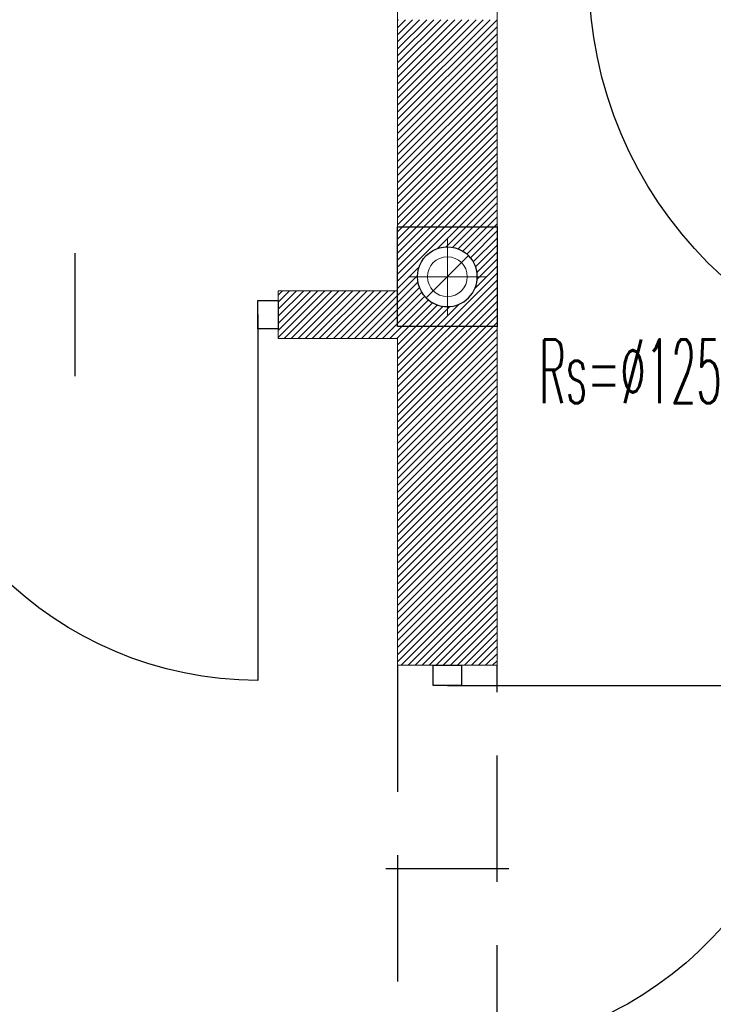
# Model space of a CAD drawing. Header units: inches. Extents: x 27484 to 71626, y -45113 to 39.
# Tile 214 of 256: x 34448 to 34622, y -23388 to -23141. Entities that reach past the tile are written whole.
import ezdxf
from ezdxf.enums import TextEntityAlignment as Align

# ---------------------------------------------------------------- set-up
doc = ezdxf.new("R2010")
doc.units = ezdxf.units.IN
doc.header["$LTSCALE"] = 50
doc.header["$MEASUREMENT"] = 0
doc.linetypes.add('DASHED2', pattern=[9.525, 6.35, -3.175])
for name, color, linetype, lineweight in [('A-PRZERYW', 7, 'DASHED2', 18), ('A-SCIANY', 5, 'Continuous', 18), ('A-SLUSARKA', 4, 'Continuous', 13), ('A-ść. istn.', 8, 'Continuous', 0), ('B-IWE-KS', 7, 'Continuous', 20), ('R-MET-DRZ', 7, 'Continuous', 15)]:
    doc.layers.add(name, color=color, linetype=linetype, lineweight=lineweight)
for name, color, linetype in [('B-IWE', 2, 'Continuous'), ('B-IWE-KAN', 7, 'Continuous'), ('R-MET-IWE', 2, 'Continuous'), ('rz_wentylacja', 10, 'Continuous'), ('S-DRZ-', 7, 'Continuous'), ('S-DRZ-O', 7, 'Continuous'), ('S-DRZ-SKRZYD', 5, 'Continuous'), ('S-DRZ-WEGAR', 7, 'Continuous')]:
    doc.layers.add(name, color=color, linetype=linetype)
doc.styles.get("Standard").update_dxf_attribs({"font": 'romans.shx'})
pattern_1 = [(45, (31560.1443, -34930.5661), (-0.88388348, 0.88388348), [])]

# ---------------------------------------------------------------- blocks, each defined once
blk = doc.blocks.new('D90-L-DL')
at = {"layer": 'S-DRZ-'}
blk.add_arc((-45, 0), 90, 270, 0, dxfattribs=at)
at = {"layer": 'S-DRZ-O'}
blk.add_line((0, 15.12), (0, -15.12), dxfattribs=at)
at = {"layer": 'S-DRZ-SKRZYD'}
blk.add_line((-45, 0), (-45, -90), dxfattribs=at)
at = {"layer": 'S-DRZ-WEGAR'}
for points in [[(-50, -3.5), (-45, -3.5), (-45, 3.5), (-50, 3.5)], [(45, 3.5), (50, 3.5), (50, -3.5), (45, -3.5)]]:
    blk.add_lwpolyline(points, close=True, dxfattribs=at)
blk = doc.blocks.new('A$C07123322')
at = {"layer": 'A-SLUSARKA', "xscale": 1.020000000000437, "yscale": 1.020000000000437, "zscale": 1.020000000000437, "rotation": 270}
blk.add_blockref('D90-L-DL', (40.58, -45.9), dxfattribs=at)
blk = doc.blocks.new('IWE-KS')
at = {"layer": 'B-IWE-KS'}
for p, q in [((0, -9.75), (0, 9.75)), ((9.75, 0), (-9.75, 0))]:
    blk.add_line(p, q, dxfattribs=at)
blk.add_circle((0, 0), 5, dxfattribs=at)
at = {"layer": 'R-MET-IWE', "oblique": -180, "text_generation_flag": 6, "width": 0.464286}
blk.add_attdef('NR', text='', height=14.07, rotation=180, dxfattribs=at).set_placement((19.95, -0.12), align=Align.MIDDLE)
blk = doc.blocks.new('IWE0W')
at = {"layer": 'B-IWE-KAN'}
blk.add_lwpolyline([(0.854, 0.854, -1), (0.146, 0.146), (0.854, 0.854, 1), (0.146, 0.146)], format="xyb", dxfattribs=at)
blk = doc.blocks.new('IWE0W011')
at = {"layer": 'B-IWE'}
blk.add_lwpolyline([(0, 0), (25, 0), (25, 25), (0, 25), (0, 0)], dxfattribs=at)
at = {"xscale": 15, "yscale": 15, "zscale": 15}
blk.add_blockref('IWE0W', (5, 5), dxfattribs=at)
at = {"layer": 'R-MET-IWE', "width": 0.75}
blk.add_attdef('NR', text='', height=9.5, dxfattribs=at).set_placement((12.5, 37), align=Align.MIDDLE)
blk = doc.blocks.new('A$C0BC40F88')
at = {"layer": 'S-DRZ-'}
blk.add_arc((5.1, 101.8), 101.8, 270, 0, dxfattribs=at)
at = {"layer": 'S-DRZ-O'}
blk.add_line((56, 117.22), (56, 86.38), dxfattribs=at)
at = {"layer": 'S-DRZ-SKRZYD'}
blk.add_line((5.1, 101.8), (5.1, 0), dxfattribs=at)
at = {"layer": 'S-DRZ-WEGAR'}
for points in [[(0, 98.23), (5.1, 98.23), (5.1, 105.37), (0, 105.37)], [(106.9, 105.37), (112, 105.37), (112, 98.23), (106.9, 98.23)]]:
    blk.add_lwpolyline(points, close=True, dxfattribs=at)

msp = doc.modelspace()

# ---------------------------------------------------------------- hatches: boundary and pattern name
at = {"layer": 'A-ść. istn.', "ltscale": 0.1}
h = msp.add_hatch(dxfattribs=at)
h.set_pattern_fill('ANSI31', color=256, scale=10)
h.set_pattern_definition(pattern_1)
h.paths.add_polyline_path([(34542.48246, -23208.96968), (34512.48246, -23208.96968), (34512.48246, -23220.96968), (34542.48246, -23220.96968), (34542.48246, -23302.96968), (34554.98246, -23302.96968), (34554.98246, -23217.96968), (34542.48246, -23217.96968)])
h.paths.add_polyline_path([(34567.48246, -23217.96968), (34554.98246, -23217.96968), (34554.98246, -23302.96968), (34558.55246, -23302.96968), (34567.48246, -23302.96968)])
h.paths.add_polyline_path([(34554.98246, -23140.96968), (34542.48246, -23140.96968), (34542.48246, -23192.96968), (34554.98246, -23192.96968)])
h.paths.add_polyline_path([(34567.48246, -23140.96968), (34554.98246, -23140.96968), (34554.98246, -23192.96968), (34567.48246, -23192.96968)])
h.paths.add_polyline_path([(34567.48246, -23192.96968), (34554.98246, -23192.96968), (34554.98246, -23197.96968, -0.198912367), (34560.28576, -23200.16638, -0.668178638), (34554.98246, -23212.96968), (34554.98246, -23215.21677), (34554.98246, -23217.96968), (34567.48246, -23217.96968)])
h.paths.add_polyline_path([(34554.98246, -23195.72259), (34554.98246, -23192.96968), (34542.48246, -23192.96968), (34542.48246, -23217.96968), (34554.98246, -23217.96968), (34554.98246, -23212.96968, -0.198912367), (34549.67916, -23210.77298, -0.668178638), (34554.98246, -23197.96968)])
h = msp.add_hatch(dxfattribs=at)
h.set_pattern_fill('ANSI31', color=256, scale=10)
h.set_pattern_definition(pattern_1)
h.paths.add_polyline_path([(34410.48246, -23208.96968), (34207.48246, -23208.96968), (34207.48246, -23220.96968), (34410.48246, -23220.96968)])
h.paths.add_polyline_path([(34207.48246, -23208.96968), (34182.48246, -23208.96968), (34182.48246, -23233.96968), (34207.48246, -23233.96968)])
h.paths.add_polyline_path([(34189.67916, -23216.16638, -1), (34200.28576, -23226.77298, -1)], flags=16)
h.paths.add_polyline_path([(34207.48246, -23233.96968), (34195.48246, -23233.96968), (34195.48246, -23443.96968), (34187.48246, -23443.96968), (34187.48246, -23456.46968), (34554.98246, -23456.46968), (34554.98246, -23404.96968), (34551.41246, -23404.96968), (34542.48246, -23404.96968), (34542.48246, -23443.96968), (34207.48246, -23443.96968)])
h.paths.add_polyline_path([(34554.98246, -23456.46968), (34187.48246, -23456.46968), (34187.48246, -23460.03968), (34187.48246, -23468.96968), (34554.98246, -23468.96968)])
h.paths.add_polyline_path([(34567.48246, -23404.96968), (34554.98246, -23404.96968), (34554.98246, -23456.46968), (34567.48246, -23456.46968)])
h.paths.add_polyline_path([(34567.48246, -23456.46968), (34554.98246, -23456.46968), (34554.98246, -23468.96968), (34567.48246, -23468.96968)])

# ---------------------------------------------------------------- linework, layer by layer
at = {"layer": 'A-PRZERYW', "lineweight": -3, "ltscale": 0.1}
for p, q in [((34542.48246, -23302.96968), (34542.48246, -23404.96968)), ((34567.48246, -23404.96968), (34567.48246, -23302.96968))]:
    msp.add_line(p, q, dxfattribs=at)
at = {"layer": 'A-SCIANY', "ltscale": 3}
for p, q in [((34542.48246, -22908.96968), (34542.48246, -23208.96968)), ((34567.48246, -23135.96968), (34567.48246, -23302.96968)), ((34512.48246, -23220.96968), (34512.48246, -23208.96968)), ((34512.48246, -23208.96968), (34542.48246, -23208.96968)), ((34512.48246, -23220.96968), (34542.48246, -23220.96968)), ((34542.48246, -23220.96968), (34542.48246, -23302.96968)), ((34567.48246, -23302.96968), (34542.48246, -23302.96968))]:
    msp.add_line(p, q, dxfattribs=at)

# ---------------------------------------------------------------- block references
at = {"layer": 'R-MET-DRZ', "xscale": -1}
for name, p in [('A$C0BC40F88', (34697.48246, -23231.76967)), ('A$C07123322', (34595.55907, -23308.06968))]:
    msp.add_blockref(name, p, dxfattribs=at)
at = {"layer": 'R-MET-DRZ', "xscale": -1, "rotation": 270}
msp.add_blockref('A$C07123322', (34507.38246, -23255.54628), dxfattribs=at)
at = {"layer": 'R-MET-IWE'}
ref = msp.add_blockref('IWE-KS', (34554.98246, -23205.46968), dxfattribs=dict(at, zscale=1.25))
ref.add_attrib('NR', 'Rs=%%c125', dxfattribs={"height": 16, "rotation": 180, "text_generation_flag": 6, "width": 0.464286}).set_placement((34600.93433, -23229.21486), align=Align.MIDDLE)
at = {"layer": 'rz_wentylacja', "xscale": -1, "rotation": 90}
msp.add_blockref('IWE0W011', (34567.48246, -23192.96968), dxfattribs=at)

doc.saveas('drawing.dxf')
